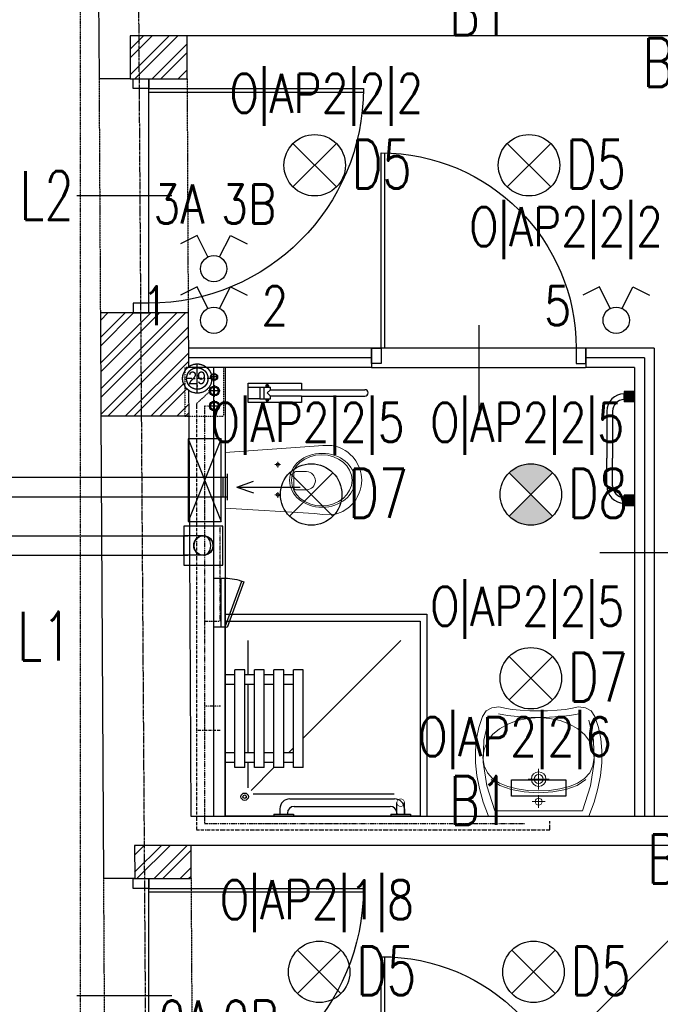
# Model space of a CAD drawing. Header units: inches. Extents: x -281236 to -70395, y 38777 to 102341.
# Tile 111 of 244: x -139046 to -138717, y 49743 to 50248. Entities that reach past the tile are written whole.
import ezdxf
from ezdxf.enums import TextEntityAlignment as Align

# ---------------------------------------------------------------- set-up
doc = ezdxf.new("R2010")
doc.units = ezdxf.units.IN
doc.header["$MEASUREMENT"] = 0
for name, pattern in [('00-inst$0$DASHDOT', [1, 0.5, -0.25, 0, -0.25]), ('CENTER', [2, 1.25, -0.25, 0.25, -0.25]), ('DASHDOT', [1, 0.5, -0.25, 0, -0.25]), ('DASHED', [0.75, 0.5, -0.25]), ('DASHED2', [0.375, 0.25, -0.125]), ('DIVIDE', [31.75, 12.7, -6.35, 0, -6.35, 0, -6.35])]:
    doc.linetypes.add(name, pattern=pattern)
doc.layers.get('0').update_dxf_attribs({"color": 101})
for name, color, linetype in [('Drz---drzwi', 5, 'Continuous'), ('E-90', 6, 'Continuous'), ('E35', 6, 'Continuous'), ('Ins-kan', 54, 'Continuous'), ('Ins-went', 141, 'Continuous'), ('Ins-went-opis', 141, 'Continuous'), ('Ins-wod', 152, 'Continuous'), ('Mw-cr-rury', 160, 'DIVIDE'), ('Mw-wc-rury', 160, 'DASHDOT'), ('Os-osie glowne', 8, 'CENTER'), ('piony_K_nr', 240, 'Continuous'), ('Sc-cegla pelna', 32, 'Continuous'), ('Sc-cegla pelna-hatch', 8, 'Continuous'), ('Sc-gazobeton', 45, 'Continuous'), ('Sc-gk', 120, 'Continuous'), ('Sc-gk-hatch', 8, 'Continuous'), ('Sc-nad', 5, 'DASHED2'), ('Sc-nadproza kon', 5, 'DASHED2'), ('stelaż_wc', 64, 'Continuous'), ('Suf-widok', 8, 'Continuous'), ('W-otwor-strop', 126, 'Continuous'), ('Wyp-grzejniki', 56, 'Continuous'), ('Wyp-meble', 155, 'Continuous'), ('Wyp-sanitar', 131, 'Continuous')]:
    doc.layers.add(name, color=color, linetype=linetype)
doc.styles.add('ROMANS', font='romans', dxfattribs={"width": 0.85})
doc.styles.add('TYTUL2', font='ARIAL.TTF')
doc.linetypes.add('BATTING', pattern='A,0.0001,-0.1,[134,ltypeshp.shx,S=0.1,R=0,X=-0.1,Y=0],-0.2,[134,ltypeshp.shx,S=0.1,R=180,X=0.1,Y=0],-0.1', length=0.4001)
pattern_1 = [(45, (0, 0), (-6.629126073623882, 6.629126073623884), []), (45, (4.419417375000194, 0), (-6.629126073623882, 6.629126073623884), [])]

# ---------------------------------------------------------------- blocks, each defined once
blk = doc.blocks.new('_GJKHGJ')
at = {"ltscale": 25}
for p, q in [((-8, -5), (-8, 0)), ((-8, 0), (-8, -5)), ((0, 0), (-8, 0)), ((0, -5), (0, 0)), ((0, -5), (0, 0)), ((-8, -115), (-7.999999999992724, -4.999999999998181)), ((-8, -5), (0, -5)), ((-19.69999999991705, -60), (28.89999999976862, -60)), ((-8, -115), (0, -115)), ((-8, -120), (-8, -115)), ((0, -115), (0, -120)), ((0, -115), (0, -120)), ((0, -120), (-8, -120))]:
    blk.add_line(p, q, dxfattribs=at)
at = {"ltscale": 7}
for p, q in [((-8, -5), (-118, -4.999999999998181)), ((-8, -6.799999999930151), (-117.985271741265, -6.799999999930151))]:
    blk.add_line(p, q, dxfattribs=at)
blk.add_arc((-8, -5), 110, 180, 270)
blk = doc.blocks.new('_0630_BRODZIK_NIEPELNOSPRAWNI')
for p, q in [((27.5145487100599, -5), (27.5145487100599, 0)), ((32.5145487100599, -5), (32.5145487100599, 0)), ((25.0145487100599, -10), (25.0145487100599, -5)), ((25.0145487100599, -5), (75.0145487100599, -5)), ((67.5145487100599, -5.000000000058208), (67.5145487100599, -5.820766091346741e-11)), ((72.5145487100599, -5.000000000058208), (72.5145487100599, -5.820766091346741e-11)), ((75.0145487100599, -10), (75.0145487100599, -5)), ((25.0145487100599, -10), (75.0145487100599, -10)), ((27.5145487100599, -15), (27.5145487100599, -10)), ((32.5145487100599, -15), (32.5145487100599, -10)), ((67.5145487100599, -15.00000000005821), (67.5145487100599, -10.00000000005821)), ((72.5145487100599, -15.00000000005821), (72.5145487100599, -10.00000000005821)), ((11.24549740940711, -86.65147187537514), (11.24549740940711, -14.30211374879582)), ((25.0145487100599, -25.01347514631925), (13.26359198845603, -13.26302274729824)), ((27.5145487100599, -11.55817966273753), (14.61417230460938, -11.55817966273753)), ((25.0145487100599, -20), (25.0145487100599, -15)), ((25.0145487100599, -15), (75.0145487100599, -15)), ((67.5145487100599, -11.55817966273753), (32.5145487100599, -11.55817966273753)), ((90.02909742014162, -11.55817966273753), (72.5145487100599, -11.55817966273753)), ((75.0145487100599, -20), (75.0145487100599, -15)), ((25.0145487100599, -20), (75.0145487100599, -20)), ((27.5145487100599, -25), (27.5145487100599, -20)), ((32.5145487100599, -25), (32.5145487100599, -20)), ((67.5145487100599, -25.00000000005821), (67.5145487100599, -20.00000000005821)), ((72.5145487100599, -25.00000000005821), (72.5145487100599, -20.00000000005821)), ((1.049999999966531, -25), (0.04999999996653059, -25)), ((1.049999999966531, -25), (1.049999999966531, -35)), ((25.0145487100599, -30), (25.0145487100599, -25)), ((25.0145487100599, -25), (75.0145487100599, -25)), ((75.0145487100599, -30), (75.0145487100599, -25)), ((3.849999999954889, -28.10000000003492), (1.049999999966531, -28.10000000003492)), ((25.0145487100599, -30), (75.0145487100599, -30)), ((27.5145487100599, -35), (27.5145487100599, -30)), ((32.50521209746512, -35), (32.50521209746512, -30)), ((32.5145487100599, -35), (32.5145487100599, -30)), ((67.5145487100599, -35.00000000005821), (67.5145487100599, -30.00000000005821)), ((72.5145487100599, -35.00000000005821), (72.5145487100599, -30.00000000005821)), ((1.049999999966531, -35), (0.04999999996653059, -35)), ((1.549999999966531, -31.90000000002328), (1.049999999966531, -31.90000000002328)), ((8.849999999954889, -33.10000000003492), (8.849999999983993, -86.90000000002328)), ((25.0145487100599, -40), (25.0145487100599, -35)), ((25.0145487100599, -35), (75.0145487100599, -35)), ((32.5145487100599, -32.51315326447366), (32.50521209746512, -32.50381705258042)), ((35.00150217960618, -35), (32.5145487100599, -32.51315326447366)), ((75.0145487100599, -40), (75.0145487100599, -35)), ((5.049999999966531, -35.40000000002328), (5.049999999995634, -84.60000000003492)), ((25.0145487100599, -40), (75.0145487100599, -40)), ((90.02909742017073, -90.02523358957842), (40.00171677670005, -40)), ((1.049999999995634, -85.00000000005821), (0.04999999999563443, -85.00000000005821)), ((1.049999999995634, -85.00000000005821), (1.049999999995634, -95.00000000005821)), ((1.049999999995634, -88.10000000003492), (6.949999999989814, -88.07500000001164)), ((1.549999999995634, -88.10000000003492), (1.049999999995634, -88.10000000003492)), ((1.049999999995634, -91.90000000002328), (6.949999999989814, -91.92500000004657)), ((3.849999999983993, -91.90000000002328), (1.049999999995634, -91.90000000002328))]:
    blk.add_line(p, q)
blk.add_lwpolyline([(0, 0), (100.0000000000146, 0), (100.0000000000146, -100), (0, -100)], close=True)
at = {"linetype": 'DASHED', "ltscale": 0.5}
blk.add_lwpolyline([(103.5000000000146, 0), (103.5000000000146, -103.5), (0, -103.5)], dxfattribs=at)
for points in [[(100.0000000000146, 0), (103.5000000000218, 0)], [(1.049999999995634, -95.00000000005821), (0.0458230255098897, -95.00048435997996)], [(0, -100), (0, -103.5)]]:
    blk.add_lwpolyline(points)
at = {"const_width": 0.35}
blk.add_lwpolyline([(6.949999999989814, -88.07500000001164, 1), (6.949999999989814, -91.92500000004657, 1)], format="xyb", close=True, dxfattribs=at)
for radius in [1.900505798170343, 0.900505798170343]:
    blk.add_circle((9.999999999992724, -10.0000000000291), radius)
for centre, radius, start, end in [((3.849999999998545, -33.10000000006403), 5, 0, 90), ((1.550000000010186, -35.40000000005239), 3.5, 0, 90), ((1.549999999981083, -84.60000000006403), 3.5, 270, 0), ((3.849999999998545, -86.90000000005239), 5, 270, 0)]:
    blk.add_arc(centre, radius, start, end)
blk = doc.blocks.new('_0630_UMYWALKA_NIEPEŁNOSPRAWNY')
at = {"lineweight": 0}
for points in [[(0, -54.0117386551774), (4.599899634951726, -54.03674748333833), (9.416254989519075, -54.29201000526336), (13.64059101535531, -54.72405907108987), (16.46227673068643, -55.27985871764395), (20.39814885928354, -56.01028897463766), (23.99252112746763, -55.5847077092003), (26.92674656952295, -53.96646405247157), (28.8839029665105, -51.11890713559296), (30.72118946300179, -45.50830589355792), (31.91600778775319, -39.68512961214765), (32.47223862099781, -33.64420405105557), (32.39333145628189, -27.38078615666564), (31.68402934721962, -20.88927050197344), (30.34691941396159, -14.16534522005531), (28.38674471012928, -7.203836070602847), (25.80695472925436, 0), (0, 0), (-25.80729967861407, 0), (-28.38717589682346, -7.203836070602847), (-30.34747995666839, -14.16534522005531), (-31.68441741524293, -20.88927050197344), (-32.39406447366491, -27.38078615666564), (-32.47279916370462, -33.64420405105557), (-31.91665456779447, -39.68512961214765), (-30.72183624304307, -45.50830589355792), (-28.88454974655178, -51.11890713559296), (-26.92726399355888, -53.96646405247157), (-23.99286607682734, -55.5847077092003), (-20.39892499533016, -56.01028897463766), (-16.46270791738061, -55.27985871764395), (-13.6410222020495, -54.72405907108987), (-9.417117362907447, -54.29201000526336), (-4.600330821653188, -54.03674748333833), (0, -54.0117386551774)], [(0, -5.72486571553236), (0.6799814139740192, -5.862845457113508), (1.236643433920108, -6.238409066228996), (1.612207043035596, -6.795071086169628), (1.750617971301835, -7.475483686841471), (1.612207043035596, -8.155896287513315), (1.236643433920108, -8.712558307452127), (0.6799814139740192, -9.088121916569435), (0, -9.226532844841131), (-0.6804126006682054, -9.088121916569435), (-1.237074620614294, -8.712558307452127), (-1.613069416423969, -8.155896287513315), (-1.751049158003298, -7.475483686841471), (-1.613069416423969, -6.795071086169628), (-1.237074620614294, -6.238409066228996), (-0.6804126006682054, -5.862845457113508), (0, -5.72486571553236)], [(0, -15.26228416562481), (1.45741102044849, -15.55764704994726), (2.65007341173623, -16.3631037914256), (3.455530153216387, -17.55576618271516), (3.75132422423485, -19.01360838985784), (3.455530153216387, -20.47145059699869), (2.65007341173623, -21.66411298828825), (1.45741102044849, -22.46913854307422), (0, -22.76493261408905), (-1.458273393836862, -22.46913854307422), (-2.650935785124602, -21.66411298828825), (-3.455961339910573, -20.47145059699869), (-3.751755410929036, -19.01360838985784), (-3.455961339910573, -17.55576618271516), (-2.650935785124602, -16.3631037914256), (-1.458273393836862, -15.55764704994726), (0, -15.26228416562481)], [(0, -16.7127961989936), (0.8938500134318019, -16.89389460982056), (1.62557383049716, -17.38803455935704), (2.119282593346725, -18.11932718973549), (2.300812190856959, -19.01360838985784), (2.119282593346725, -19.90788958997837), (1.62557383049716, -20.63918222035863), (0.8938500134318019, -21.13289098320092), (0, -21.31442058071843), (-0.8942812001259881, -21.13289098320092), (-1.626005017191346, -20.63918222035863), (-2.119713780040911, -19.90788958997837), (-2.301243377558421, -19.01360838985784), (-2.119713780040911, -18.11932718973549), (-1.626005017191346, -17.38803455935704), (-0.8942812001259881, -16.89389460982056), (0, -16.7127961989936)]]:
    blk.add_lwpolyline(points, close=True, dxfattribs=at)
for points in [[(25.67371804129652, -49.28205182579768), (28.13622524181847, -38.98402005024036), (28.45228508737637, -27.73996467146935), (26.58697145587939, -15.64647150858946), (22.50665178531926, -2.800988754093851), (0, -2.800988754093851), (-22.50729856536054, -2.800988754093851), (-26.5875751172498, -15.64647150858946), (-28.45275939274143, -27.73996467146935), (-28.13691514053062, -38.98402005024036), (-25.67414922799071, -49.28205182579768)], [(0, -10.72835609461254), (0, -4.223042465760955)], [(-3.252872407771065, -7.475483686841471), (3.252441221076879, -7.475483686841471)], [(-28.44758515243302, -30.13650030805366), (-27.85733368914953, -25.83196355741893), (-26.16923778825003, -22.21948144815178), (-23.50734986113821, -19.26197192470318), (-19.99585167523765, -16.9240776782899), (-15.75858004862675, -15.16871665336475), (-10.91980298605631, -13.9596691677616), (-5.60370225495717, -13.26114672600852), (0.06597156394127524, -13.03606727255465), (5.73521419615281, -13.26114672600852), (11.05174611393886, -13.9596691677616), (15.8905231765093, -15.16871665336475), (20.12736361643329, -16.9240776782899), (23.63894803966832, -19.26197192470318), (26.30066349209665, -22.21948144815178), (27.98875939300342, -25.83196355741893), (28.5794851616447, -30.13650030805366)], [(-24.25731287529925, -18.74152958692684), (-19.75102387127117, -15.71287425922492), (-14.00796207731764, -13.62765541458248), (-7.309045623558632, -12.42335098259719), (0.06597156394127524, -12.03571414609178), (7.440557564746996, -12.42335098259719), (14.13947401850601, -13.62765541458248), (19.88244957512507, -15.71287425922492), (24.38878169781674, -18.74152958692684)], [(-0.0004311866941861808, -24.2645999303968), (-0.0004311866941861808, -13.76261684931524)], [(5.341109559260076, -19.01360838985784), (-5.341540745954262, -19.01360838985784)], [(-28.44758515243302, -30.13650030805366), (-27.86082630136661, -34.41559704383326), (-26.18187155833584, -38.32602915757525), (-23.53291923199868, -41.80570576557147), (-20.03616763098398, -44.79253598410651), (-15.81377194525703, -47.22356655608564), (-10.98793048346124, -49.03713778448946), (-5.681315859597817, -50.17115878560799), (-0.01509153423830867, -50.56310748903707), (5.658031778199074, -50.17115878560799), (10.98361861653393, -49.03713778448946), (15.83490009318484, -47.22356655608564), (20.08683206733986, -44.79253598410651), (23.6135080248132, -41.80570576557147), (26.28815907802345, -38.32602915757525), (27.98530989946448, -34.41559704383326), (28.5794851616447, -30.13650030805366)], [(20.64392527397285, -52.50560353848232), (15.93666015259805, -51.6337440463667), (10.85555616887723, -51.0779443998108), (5.511428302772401, -50.7403252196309), (0.01509153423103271, -50.52343831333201), (-5.481245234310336, -50.7403252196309), (-10.82537310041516, -51.0779443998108), (-15.90647708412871, -51.6337440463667), (-20.61369908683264, -52.50560353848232)]]:
    blk.add_lwpolyline(points, dxfattribs=at)
at = {"lineweight": 0, "const_width": 0.2824945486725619}
for points in [[(-0.1276312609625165, -20.35201188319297), (-0.1276312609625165, -20.35201188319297)], [(-0.07459529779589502, -21.39332774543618), (-0.07459529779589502, -21.39332774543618)]]:
    blk.add_lwpolyline(points, dxfattribs=at)
blk = doc.blocks.new('_0630_WC_NIEPEŁNOSPRAWNY')
at = {"lineweight": 0}
for p, q in [((-14.26044946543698, 0), (-17.49471912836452, -45.69999999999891)), ((-14.26044946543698, 0), (14.26044946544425, 0)), ((14.26044946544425, 0), (17.1525273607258, -45.70464459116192)), ((-8.009799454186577, -26.98395776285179), (-9.420152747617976, -26.98395776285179)), ((-8.009799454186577, -26.98395776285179), (-8.009799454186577, -25.53926559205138)), ((-8.009799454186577, -26.98395776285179), (-6.526574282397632, -26.98395776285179)), ((-8.009799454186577, -26.98395776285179), (-8.009799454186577, -28.40553939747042)), ((7.490200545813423, -26.98395776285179), (6.079847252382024, -26.98395776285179)), ((7.490200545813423, -26.98395776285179), (7.490200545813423, -25.53926559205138)), ((7.490200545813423, -26.98395776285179), (8.973425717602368, -26.98395776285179)), ((7.490200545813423, -26.98395776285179), (7.490200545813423, -28.40553939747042)), ((-3.49908735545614, -35.21439024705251), (4.000928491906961, -35.21439024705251)), ((-4.440070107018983, -36.51248908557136), (-4.440070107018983, -41.76659104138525)), ((4.941911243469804, -36.51248908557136), (4.941911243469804, -41.76659104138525)), ((-17.49471912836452, -45.69999999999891), (-17.82067442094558, -50.14040847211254)), ((-17.82067442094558, -50.14040847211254), (-17.76542065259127, -54.69174354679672)), ((17.1525273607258, -45.70464459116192), (17.52067442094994, -50.14040847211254)), ((17.52067442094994, -50.14040847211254), (17.46542065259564, -54.69174354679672)), ((-17.76542065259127, -54.69174354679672), (-17.50824460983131, -56.08355764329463)), ((17.46542065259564, -54.69174354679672), (17.50824460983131, -56.08355764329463)), ((-17.50824460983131, -56.08355764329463), (-17.11556934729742, -57.5270070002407)), ((-17.11556934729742, -57.5270070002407), (-16.60128430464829, -58.93290689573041)), ((-16.60128430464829, -58.93290689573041), (-15.96901805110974, -60.29133791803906)), ((-15.96901805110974, -60.29133791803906), (-15.22323157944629, -61.59271557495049)), ((15.96901805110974, -60.29133791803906), (15.22323157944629, -61.59271557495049)), ((16.60128430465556, -58.93290689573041), (15.96901805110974, -60.29133791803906)), ((17.1155693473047, -57.5270070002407), (16.60128430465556, -58.93290689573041)), ((17.50824460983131, -56.08355764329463), (17.1155693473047, -57.5270070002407)), ((-15.22323157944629, -61.59271557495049), (-14.36918683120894, -62.82785791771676)), ((-14.36918683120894, -62.82785791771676), (-13.41290957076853, -63.98805032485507)), ((-13.41290957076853, -63.98805032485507), (-11.77135984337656, -65.59644362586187)), ((-11.77135984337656, -65.59644362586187), (-10.00146959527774, -66.94005631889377)), ((11.77135984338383, -65.59644362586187), (10.00146959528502, -66.94005631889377)), ((13.41290957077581, -63.98805032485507), (11.77135984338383, -65.59644362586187)), ((14.36918683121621, -62.82785791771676), (13.41290957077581, -63.98805032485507)), ((15.22323157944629, -61.59271557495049), (14.36918683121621, -62.82785791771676)), ((-10.00146959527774, -66.94005631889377), (-8.710203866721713, -67.72472016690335)), ((-8.710203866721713, -67.72472016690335), (-6.538240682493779, -68.77378328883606)), ((-6.538240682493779, -68.77378328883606), (-5.069820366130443, -69.2455219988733)), ((-5.069820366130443, -69.2455219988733), (-3.019381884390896, -69.72479742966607)), ((-3.019381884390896, -69.72479742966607), (-1.515462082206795, -69.92252014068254)), ((-1.515462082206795, -69.92252014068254), (0, -69.99537917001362)), ((1.515462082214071, -69.92252014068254), (0, -69.99537917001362)), ((3.019381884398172, -69.72479742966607), (1.515462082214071, -69.92252014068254)), ((5.069820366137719, -69.2455219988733), (3.019381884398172, -69.72479742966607)), ((6.538240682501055, -68.77378328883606), (5.069820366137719, -69.2455219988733)), ((8.710203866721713, -67.72472016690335), (6.538240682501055, -68.77378328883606)), ((10.00146959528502, -66.94005631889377), (8.710203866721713, -67.72472016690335))]:
    blk.add_line(p, q, dxfattribs=at)
for centre, radius, start, end in [((-3.244368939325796, -36.38913916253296), 1.202046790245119, 102.2339496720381, 185.8898644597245), ((3.746210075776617, -36.38913916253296), 1.20204679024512, 354.1101355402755, 77.7660503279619), ((0.2509205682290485, -41.5369819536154), 4.696606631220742, 182.8022099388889, 357.197790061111)]:
    blk.add_arc(centre, radius, start, end, dxfattribs=at)
for centre, major_axis, ratio, start_param in [((-8.009799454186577, -26.98395776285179), (0.5985531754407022, 0.5985531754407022), 0.999999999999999, 5.497787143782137), ((7.490200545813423, -26.98395776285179), (0.598553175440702, 0.5985531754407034), 0.9999999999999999, 5.497787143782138)]:
    blk.add_ellipse(centre, major_axis=major_axis, ratio=ratio, start_param=start_param, end_param=11.78097245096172, dxfattribs=at)
for centre, major_axis, ratio in [((0.05375849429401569, -49.75009780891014), (0, -16.75), 0.8235294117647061), ((0.05375849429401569, -49.50009780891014), (0, -15.54479430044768), 0.845174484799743)]:
    blk.add_ellipse(centre, major_axis=major_axis, ratio=ratio, dxfattribs=at)
blk = doc.blocks.new('_0630_DRZWI_100')
at = {"ltscale": 25}
for p, q in [((-4, -5), (-4, 0)), ((-4, 0), (-4, -5)), ((4, 0), (-4, 0)), ((4, -5), (4, 0)), ((4, -5), (4, 0)), ((-4, -105), (-4, -5)), ((-4, -5), (4, -5)), ((-15.69999999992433, -55), (32.89999999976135, -55)), ((-4, -105), (4, -105)), ((-4, -110), (-4, -105)), ((4, -105), (4, -110)), ((4, -105), (4, -110)), ((4, -110), (-4, -110))]:
    blk.add_line(p, q, dxfattribs=at)
at = {"ltscale": 7}
for p, q in [((-4, -5), (-104, -4.999999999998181)), ((-4, -6.799999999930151), (-103.9837986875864, -6.799999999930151))]:
    blk.add_line(p, q, dxfattribs=at)
blk.add_arc((-4, -5), 100, 180, 270)
blk = doc.blocks.new('g-1')
at = {"layer": 'Wyp-grzejniki', "ltscale": 10}
h = blk.add_hatch(color=256, dxfattribs=at)
h.paths.add_polyline_path([(0.04198095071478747, 0), (-5.358019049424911, 9.888899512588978e-07), (-5.358020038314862, -5.399999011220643), (0.04197996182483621, -5.400000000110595)])
edge = h.paths.add_edge_path(flags=16)
edge.add_line((-5.358019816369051, -4.20012131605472), (-5.358019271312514, -1.199876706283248))
blk.add_hatch(color=256, dxfattribs=at).paths.add_polyline_path([(-0.01600215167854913, -58.58515187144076), (-0.0160011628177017, -53.18515187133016), (-5.416001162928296, -53.18515088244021), (-5.416002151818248, -58.58515088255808)])
at = {"layer": 'Wyp-grzejniki'}
for p, q in [((-5.400000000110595, 9.888899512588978e-07), (-5.400000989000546, -5.399999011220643)), ((0, 0), (-5.400000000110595, 9.888899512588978e-07)), ((0, 0), (-9.888899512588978e-07, -5.400000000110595)), ((-5.400000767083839, -4.20012131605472), (-5.400000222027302, -1.199876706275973)), ((-5.400000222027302, -1.199876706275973), (-5.400000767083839, -4.20012131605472)), ((-9.888899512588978e-07, -5.400000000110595), (-5.400000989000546, -5.399999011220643)), ((-14.30616789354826, -10.19938590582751, -1.243458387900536e-08), (-14.30617230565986, -34.29257331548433, -1.239034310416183e-08)), ((-11.30616789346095, -10.19938645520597, -1.243458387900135e-08), (-11.30617230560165, -34.29257386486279, -1.239034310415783e-08)), ((-14.30617488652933, -48.38576072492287, -1.236446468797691e-08), (-14.30617230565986, -34.29257331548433, -1.239034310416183e-08)), ((-11.30617488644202, -48.38576127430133, -1.23644646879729e-08), (-11.30617230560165, -34.29257386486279, -1.239034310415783e-08)), ((-5.400010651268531, -58.58515088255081), (-5.400009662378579, -53.18515088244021)), ((-9.662267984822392e-06, -53.18515187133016), (-5.400009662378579, -53.18515088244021)), ((-5.400010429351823, -57.38527318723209), (-5.400009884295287, -54.38502857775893)), ((-1.065115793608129e-05, -58.58515187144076), (-9.662267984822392e-06, -53.18515187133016)), ((-1.065115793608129e-05, -58.58515187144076), (-5.400010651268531, -58.58515088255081))]:
    blk.add_line(p, q, dxfattribs=at)
for centre, radius, start, end in [((-5.306167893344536, -10.19938755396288, -1.243458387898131e-08), 9.00000000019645, 90.5973659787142, 179.9999895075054), ((-5.306167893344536, -10.19938755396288, -1.243458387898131e-08), 6.000000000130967, 90.8960744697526, 179.9999895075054), ((-5.306174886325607, -48.38576237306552, -1.236446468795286e-08), 9.00000000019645, 179.9999895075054, 269.4026135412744), ((-5.306174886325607, -48.38576237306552, -1.236446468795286e-08), 6.000000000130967, 179.9999895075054, 269.1039052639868)]:
    blk.add_arc(centre, radius, start, end, dxfattribs=at)
blk = doc.blocks.new('_gslkflhklgj')
at = {"linetype": '00-inst$0$DASHDOT', "ltscale": 5}
for p, q in [((2.764863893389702e-10, -7.499999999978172), (-2.983142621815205e-10, 7.500000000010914)), ((7.499999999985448, 3.074092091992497e-10), (-7.500000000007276, -2.801243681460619e-10))]:
    blk.add_line(p, q, dxfattribs=at)
for centre, radius in [((-1.455191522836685e-11, 1.637090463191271e-11), 7.5), ((0, 0), 5.5)]:
    blk.add_circle(centre, radius)
blk = doc.blocks.new('pion_woda')
at = {"layer": 'Ins-wod'}
for p, q in [((3, 0), (-3, 0)), ((0, 3), (0, -3))]:
    blk.add_line(p, q, dxfattribs=at)
for centre, radius in [((0, 0.02268880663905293), 2.550088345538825), ((0, 0), 2)]:
    blk.add_circle(centre, radius, dxfattribs=at)
blk = doc.blocks.new('pion_mały')
at = {"layer": 'Ins-wod'}
for p, q in [((0, 2.084117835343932), (0, -2.115882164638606)), ((2.100000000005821, -0.01588216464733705), (-2.099999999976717, -0.01588216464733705))]:
    blk.add_line(p, q, dxfattribs=at)
for centre, radius in [((0, 0), 1.785061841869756), ((0, -0.01588216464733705), 1.399999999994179)]:
    blk.add_circle(centre, radius, dxfattribs=at)
blk = doc.blocks.new('WW_piony')
for name, p in [('pion_mały', (0, 0)), ('pion_woda', (7.182069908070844, 0.1177387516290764)), ('pion_woda', (14.9266008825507, 0.1457221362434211))]:
    blk.add_blockref(name, p)
blk = doc.blocks.new('rewizja')
at = {"layer": 'Wyp-meble'}
for p, q in [((-25.0000000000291, 5.999999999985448), (-25, -2.91038304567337e-11)), ((-25.0000000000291, 6), (-5.820766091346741e-11, 6)), ((-2.91038304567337e-11, 5.999999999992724), (0, 0)), ((-25, 3.999999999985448), (-25, 1.999999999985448)), ((0, 1.999999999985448), (-25, 1.999999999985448)), ((0, -1.455191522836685e-11), (-25, -1.455191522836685e-11))]:
    blk.add_line(p, q, dxfattribs=at)
blk.add_lwpolyline([(-23.15029537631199, -9.490196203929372), (0.3420201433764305, -0.9396926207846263), (0, 0), (-23.49231551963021, -8.550503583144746)], close=True, dxfattribs=at)
blk.add_arc((-2.91038304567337e-11, -1.455191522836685e-11), 25, 180, 202.2924427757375, dxfattribs=at)
blk = doc.blocks.new('0630_STRZAŁKA')
at = {"ltscale": 0.5}
for points in [[(0, 2.091837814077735e-11), (-3.029876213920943, -8.560130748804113)], [(0, 2.091837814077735e-11), (-7.275957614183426e-12, -32.43254493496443)], [(-7.275957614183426e-12, 2.091837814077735e-11), (3.029876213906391, -8.560130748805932)]]:
    blk.add_lwpolyline(points, dxfattribs=at)
blk = doc.blocks.new('barierka_stojąca')
at = {"layer": 'Wyp-sanitar'}
for p, q in [((0, -27.40622834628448), (0, 0)), ((0, 0), (9.973803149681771, 0)), ((1.994850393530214, -5.984401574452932), (1.994850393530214, 0)), ((1.994850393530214, 0), (7.978952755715, 0)), ((7.978952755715, 0), (7.978952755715, -5.984401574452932)), ((9.973803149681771, 0), (9.973803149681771, -27.40622834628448)), ((0.6539291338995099, -9.743559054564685), (0.6512362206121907, -9.79906299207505)), ((0.6512362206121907, -9.79906299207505), (0.6539291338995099, -9.854118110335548)), ((0.6621574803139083, -9.689700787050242), (0.6539291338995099, -9.743559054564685)), ((0.6539291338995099, -9.854118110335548), (0.6621574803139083, -9.907976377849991)), ((0.6754724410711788, -9.63763779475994), (0.6621574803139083, -9.689700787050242)), ((0.6621574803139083, -9.907976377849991), (0.6754724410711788, -9.959740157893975)), ((0.6938740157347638, -9.587968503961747), (0.6754724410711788, -9.63763779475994)), ((0.6754724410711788, -9.959740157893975), (0.6938740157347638, -10.00970866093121)), ((0.7166141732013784, -9.540393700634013), (0.6938740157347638, -9.587968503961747)), ((0.6938740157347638, -10.00970866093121), (0.7166141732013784, -10.05698425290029)), ((0.743842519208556, -9.49581102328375), (0.7166141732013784, -9.540393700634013)), ((0.7166141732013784, -10.05698425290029), (0.743842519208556, -10.10186614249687)), ((0.7751102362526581, -9.453921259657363), (0.743842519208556, -9.49581102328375)), ((0.8104173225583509, -9.415622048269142), (0.7751102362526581, -9.453921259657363)), ((0.8487165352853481, -9.380314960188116), (0.8104173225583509, -9.415622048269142)), ((0.8906062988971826, -9.349047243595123), (0.8487165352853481, -9.380314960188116)), ((0.9351889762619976, -9.321818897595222), (0.8906062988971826, -9.349047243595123)), ((0.9827637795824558, -9.299078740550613), (0.9351889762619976, -9.321818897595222)), ((1.032433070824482, -9.280677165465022), (0.9827637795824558, -9.299078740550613)), ((1.084496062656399, -9.267362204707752), (1.032433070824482, -9.280677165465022)), ((1.138354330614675, -9.259133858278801), (1.084496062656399, -9.267362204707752)), ((1.193858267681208, -9.256440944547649), (1.138354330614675, -9.259133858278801)), ((1.193858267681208, -9.256440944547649), (1.193858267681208, -9.256440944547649)), ((1.215850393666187, -9.051031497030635), (1.215850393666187, -10.54709448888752)), ((1.714338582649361, -9.051031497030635), (1.215850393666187, -9.051031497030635)), ((1.215850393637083, -9.40514960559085), (1.714338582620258, -9.40514960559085)), ((1.714338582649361, -10.54709448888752), (1.714338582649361, -9.051031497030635)), ((7.978952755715, -5.984401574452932), (1.994850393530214, -5.984401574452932)), ((1.994850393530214, -6.001755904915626), (1.994850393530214, -11.47001574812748)), ((2.026118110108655, -8.162370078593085), (7.981795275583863, -8.162370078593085)), ((3.339062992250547, -11.47001574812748), (5.039338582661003, -9.84140157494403)), ((5.039338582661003, -9.84140157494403), (6.632196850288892, -11.45945338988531)), ((7.979102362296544, -6.001755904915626), (7.97910236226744, -11.45945338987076)), ((8.261858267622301, -9.051031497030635), (8.261858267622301, -10.54709448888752)), ((8.760346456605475, -9.051031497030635), (8.261858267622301, -9.051031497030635)), ((8.760346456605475, -9.405149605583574), (8.261858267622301, -9.40514960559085)), ((8.760346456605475, -10.54709448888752), (8.760346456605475, -9.051031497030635)), ((8.782338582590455, -9.256440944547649), (8.782338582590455, -9.256440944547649)), ((8.782338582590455, -9.256440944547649), (8.83739370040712, -9.259133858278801)), ((8.83739370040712, -9.259133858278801), (8.891251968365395, -9.267362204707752)), ((8.891251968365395, -9.267362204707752), (8.943015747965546, -9.280677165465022)), ((8.943015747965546, -9.280677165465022), (8.992984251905, -9.299078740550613)), ((8.992984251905, -9.299078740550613), (9.040259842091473, -9.321818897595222)), ((9.040259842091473, -9.321818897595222), (9.085141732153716, -9.349047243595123)), ((9.085141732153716, -9.349047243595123), (9.126881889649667, -9.380314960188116)), ((9.126881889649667, -9.380314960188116), (9.165629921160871, -9.415622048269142)), ((9.165629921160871, -9.415622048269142), (9.200488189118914, -9.453921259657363)), ((9.200488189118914, -9.453921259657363), (9.231755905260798, -9.49581102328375)), ((9.231755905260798, -9.49581102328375), (9.258984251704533, -9.540393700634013)), ((9.258984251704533, -10.05698425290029), (9.231755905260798, -10.10186614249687)), ((9.258984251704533, -9.540393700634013), (9.282023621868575, -9.587968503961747)), ((9.282023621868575, -10.00970866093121), (9.258984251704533, -10.05698425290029)), ((9.282023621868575, -9.587968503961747), (9.300275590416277, -9.63763779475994)), ((9.300275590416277, -9.959740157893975), (9.282023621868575, -10.00970866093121)), ((9.300275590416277, -9.63763779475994), (9.31374015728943, -9.689700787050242)), ((9.31374015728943, -9.907976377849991), (9.300275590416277, -9.959740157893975)), ((9.31374015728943, -9.689700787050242), (9.321968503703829, -9.743559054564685)), ((9.321968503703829, -9.854118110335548), (9.31374015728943, -9.907976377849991)), ((9.321968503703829, -9.743559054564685), (9.324960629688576, -9.79906299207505)), ((9.324960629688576, -9.79906299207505), (9.321968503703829, -9.854118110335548)), ((0.743842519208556, -10.10186614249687), (0.7751102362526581, -10.14360629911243)), ((0.7751102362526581, -10.14360629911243), (0.8104173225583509, -10.18235433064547)), ((0.8104173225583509, -10.18235433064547), (0.8487165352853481, -10.21721259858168)), ((0.8487165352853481, -10.21721259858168), (0.8906062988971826, -10.24848031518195)), ((0.8906062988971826, -10.24848031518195), (0.9351889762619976, -10.27570866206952)), ((0.9351889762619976, -10.27570866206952), (0.9827637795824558, -10.29874803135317)), ((0.9827637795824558, -10.29874803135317), (1.032433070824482, -10.3170000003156)), ((1.032433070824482, -10.3170000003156), (1.084496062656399, -10.33046456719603)), ((1.084496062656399, -10.33046456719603), (1.138354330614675, -10.33869291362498)), ((1.215850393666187, -10.19282677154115), (1.714338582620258, -10.19282677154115)), ((1.215850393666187, -10.54709448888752), (1.714338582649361, -10.54709448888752)), ((1.994850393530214, -11.47001574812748), (3.339062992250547, -11.47001574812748)), ((3.339062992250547, -27.40622834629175), (3.339062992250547, -11.47001574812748)), ((6.632196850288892, -11.45945338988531), (6.632196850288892, -27.40652755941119)), ((6.632196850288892, -11.45945338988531), (7.97910236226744, -11.45945338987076)), ((8.760346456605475, -10.19282677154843), (8.261858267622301, -10.19282677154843)), ((8.261858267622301, -10.54709448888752), (8.760346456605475, -10.54709448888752)), ((8.891251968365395, -10.33046456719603), (8.83739370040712, -10.33869291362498)), ((8.943015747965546, -10.3170000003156), (8.891251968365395, -10.33046456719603)), ((8.992984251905, -10.29874803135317), (8.943015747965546, -10.3170000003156)), ((9.040259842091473, -10.27570866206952), (8.992984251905, -10.29874803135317)), ((9.085141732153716, -10.24848031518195), (9.040259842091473, -10.27570866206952)), ((9.126881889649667, -10.21721259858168), (9.085141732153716, -10.24848031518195)), ((9.165629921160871, -10.18235433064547), (9.126881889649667, -10.21721259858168)), ((9.200488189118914, -10.14360629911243), (9.165629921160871, -10.18235433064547)), ((9.231755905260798, -10.10186614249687), (9.200488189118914, -10.14360629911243)), ((3.339062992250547, -27.40622834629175), (0, -27.40622834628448)), ((3.339062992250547, -27.40622834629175), (3.339062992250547, -59.86690551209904)), ((9.973803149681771, -27.40622834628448), (6.64177165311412, -27.40622834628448)), ((6.64177165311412, -27.40622834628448), (6.64177165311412, -59.86690551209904))]:
    blk.add_line(p, q, dxfattribs=at)
blk.add_arc((4.990417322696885, -59.86690551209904), 1.651354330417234, 180, 0, dxfattribs=at)

msp = doc.modelspace()

# ---------------------------------------------------------------- hatches: boundary and pattern name
at = {"layer": 'E35'}
h = msp.add_hatch(color=256, dxfattribs=at)
edge = h.paths.add_edge_path()
edge.add_line((-138783.3779272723, 50004.62589829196), (-138794.5148590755, 50015.76283009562))
edge.add_ellipse((-138783.3779272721, 50004.62589829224), major_axis=(11.1369318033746, -11.13693180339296), ratio=1, start_angle=90.00000000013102, end_angle=180.0000000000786, ccw=False)
edge.add_line((-138772.2409954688, 50015.76283009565), (-138783.3779272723, 50004.62589829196))
edge = h.paths.add_edge_path()
edge.add_line((-138794.5148590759, 49993.48896648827), (-138783.3779272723, 50004.62589829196))
edge.add_line((-138783.3779272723, 50004.62589829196), (-138772.2409954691, 49993.4889664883))
edge.add_ellipse((-138783.3779272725, 50004.62589829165), major_axis=(11.13693180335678, -11.13693180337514), ratio=1, start_angle=-89.99999999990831, end_angle=1.1789325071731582e-10, ccw=False)
at = {"layer": 'Sc-cegla pelna-hatch'}
h = msp.add_hatch(dxfattribs=at)
h.set_pattern_fill('ANSI32', color=256, scale=25, style=0)
h.set_pattern_definition(pattern_1)
h.paths.add_polyline_path([(-138959.6763853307, 50239.69490115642), (-138988.9432550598, 50239.69490115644), (-138988.8218988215, 50217.6949011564), (-138959.6763853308, 50217.6949011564)])
edge = h.paths.add_edge_path()
edge.add_arc((-138954.4635753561, 50064.05317748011), 7.500000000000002, 127.0814168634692, 233.4545955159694)
edge.add_line((-138958.9295225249, 50058.02778820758), (-138958.8671562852, 50044.69490115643))
edge.add_line((-138958.8671562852, 50044.69490115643), (-139003.8678409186, 50044.69490115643))
edge.add_line((-139003.8678409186, 50044.69490115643), (-139004.1601991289, 50097.69490115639))
edge.add_line((-139004.1601991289, 50097.69490115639), (-138959.1150703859, 50097.69490115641))
edge.add_line((-138959.1150703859, 50097.69490115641), (-138958.9856948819, 50070.03652395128))
h = msp.add_hatch(dxfattribs=at)
h.set_pattern_fill('ANSI32', color=256, scale=25, style=0)
h.set_pattern_definition(pattern_1)
h.paths.add_polyline_path([(-138957.6245339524, 49824.69490115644), (-138981.522706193, 49824.69490115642), (-138981.4091365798, 49807.69490115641), (-138957.6245339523, 49807.69490115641)])
h.paths.add_polyline_path([(-138981.522706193, 49824.69490115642), (-138986.6540351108, 49824.69490115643), (-138986.5602598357, 49807.6949011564), (-138981.4091365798, 49807.6949011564)])

# ---------------------------------------------------------------- linework, layer by layer
at = {"color": 0, "linetype": 'ByBlock', "lineweight": -2}
msp.add_line((-138951.2840920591, 49973.45149264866), (-138961.2840920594, 49973.45149264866), dxfattribs=at)
at = {"layer": 'E35'}
for p, q in [((-139238.827476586, 49250.10300685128), (-138107.5066337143, 50381.42384972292)), ((-138883.0925513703, 50184.53885814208), (-138905.3664149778, 50162.26499453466)), ((-138883.0925513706, 50162.26499453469), (-138905.3664149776, 50184.53885814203)), ((-138773.1887323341, 50184.53885814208), (-138795.4625959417, 50162.26499453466)), ((-138773.1887323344, 50162.26499453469), (-138795.4625959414, 50184.53885814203)), ((-138954.5558346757, 50137.41327014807), (-138963.0915017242, 50133.13923364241)), ((-138949.0299618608, 50126.37756410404), (-138954.5558346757, 50137.41327014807)), ((-138942.9855614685, 50126.37756410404), (-138937.459688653, 50137.41327014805)), ((-138937.459688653, 50137.41327014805), (-138928.9240216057, 50133.13923364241)), ((-138954.5558346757, 50111.0163651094), (-138963.0915017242, 50106.74232860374)), ((-138949.0299618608, 50099.98065906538), (-138954.5558346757, 50111.0163651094)), ((-138942.9855614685, 50099.98065906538), (-138937.459688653, 50111.01636510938)), ((-138937.459688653, 50111.01636510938), (-138928.9240216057, 50106.74232860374)), ((-138748.1464149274, 50111.0163651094), (-138756.6820819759, 50106.74232860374)), ((-138742.6205421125, 50099.98065906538), (-138748.1464149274, 50111.0163651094)), ((-138736.5761417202, 50099.98065906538), (-138731.0502689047, 50111.01636510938)), ((-138731.0502689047, 50111.01636510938), (-138722.5146018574, 50106.74232860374)), ((-138884.8825861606, 50015.76283009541), (-138907.1564497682, 49993.48896648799)), ((-138884.8825861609, 49993.48896648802), (-138907.1564497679, 50015.76283009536)), ((-138772.2409954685, 50015.76283009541), (-138794.5148590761, 49993.48896648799)), ((-138772.2409954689, 49993.48896648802), (-138794.5148590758, 50015.76283009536)), ((-138290.1741153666, 49974.67315629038), (-138747.9529537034, 49974.67315629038)), ((-138772.2409954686, 49921.56366999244), (-138794.5148590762, 49899.28980638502)), ((-138772.2409954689, 49899.28980638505), (-138794.5148590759, 49921.56366999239)), ((-138880.786752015, 49771.0388581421), (-138903.0606156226, 49748.76499453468)), ((-138880.7867520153, 49748.76499453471), (-138903.0606156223, 49771.03885814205)), ((-138770.8829329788, 49771.0388581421), (-138793.1567965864, 49748.76499453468)), ((-138770.8829329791, 49748.76499453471), (-138793.1567965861, 49771.03885814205))]:
    msp.add_line(p, q, dxfattribs=at)
msp.add_lwpolyline([(-138793.2170279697, 49850.04107106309), (-138793.2170279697, 49858.31571296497), (-138765.5187121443, 49858.31571296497), (-138765.5187121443, 49850.04107106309)], close=True, dxfattribs=at)
for centre, radius in [((-138894.2294831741, 50173.40192633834), 15.74999999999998), ((-138784.3256641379, 50173.40192633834), 15.74999999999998), ((-138946.0077616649, 50120.34193605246), 6.750000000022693), ((-138946.0077616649, 50093.9450310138), 6.750000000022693), ((-138739.5983419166, 50093.9450310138), 6.750000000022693), ((-138896.0195179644, 50004.62589829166), 15.74999999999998), ((-138783.3779272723, 50004.62589829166), 15.74999999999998), ((-138783.3779272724, 49910.4267381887), 15.74999999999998), ((-138891.9236838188, 49759.90192633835), 15.74999999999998), ((-138782.0198647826, 49759.90192633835), 15.74999999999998)]:
    msp.add_circle(centre, radius, dxfattribs=at)
at = {"layer": 'Ins-kan', "linetype": 'DASHED2'}
msp.add_line((-138954.4635753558, 50056.55317748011), (-138954.4635753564, 50071.5531774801), dxfattribs=at)
for centre, radius in [((-138954.4635753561, 50064.05317748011), 7.5), ((-138954.4635753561, 50064.05317748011), 7.5), ((-138954.4635753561, 50064.05317748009), 5.5)]:
    msp.add_circle(centre, radius, dxfattribs=at)
at = {"layer": 'Ins-went'}
for p, q in [((-138939.1364554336, 50015.18846041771), (-138939.1364554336, 50001.6884604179)), ((-139088.7300287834, 50013.43846041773), (-138940.1364554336, 50013.43846041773)), ((-138941.1364554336, 50003.43846041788), (-138941.1364554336, 50013.43846041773)), ((-138941.1364554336, 50013.43846041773), (-138939.1364554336, 50013.43846041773)), ((-139088.7300287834, 50003.43846041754), (-138940.1364554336, 50003.43846041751)), ((-138941.1364554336, 50003.43846041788), (-138939.1364554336, 50003.43846041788)), ((-139088.7300287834, 49983.45149264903), (-138959.3635135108, 49983.45149264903)), ((-138961.2840920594, 49973.45149264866), (-138961.2840920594, 49983.45149264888)), ((-138951.2840920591, 49983.45149264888), (-138961.2840920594, 49983.45149264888)), ((-139088.7300287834, 49973.45149264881), (-138959.3635135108, 49973.45149264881))]:
    msp.add_line(p, q, dxfattribs=at)
msp.add_circle((-138951.284092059, 49978.45149264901), 5.000000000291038, dxfattribs=at)
for centre, major_axis, ratio, start_param, end_param in [((-138951.2840920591, 49978.45149264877), (-6.123233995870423e-16, -5.000000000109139), 1, 3.14159265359, 6.28318530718), ((-138951.2840920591, 49978.45149264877), (-6.123233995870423e-16, -5.000000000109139), 1, 0, 3.14159265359), ((-138951.284092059, 49978.45149264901), (-6.123233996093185e-16, -5.000000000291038), 0.75, 0, 3.141592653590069)]:
    msp.add_ellipse(centre, major_axis=major_axis, ratio=ratio, start_param=start_param, end_param=end_param, dxfattribs=at)
at = {"layer": 'Mw-cr-rury', "ltscale": 0.03}
for p, q in [((-138947.9798415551, 50049.96092728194), (-138950.7285278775, 50049.96092728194)), ((-138950.7285278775, 50049.96092728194), (-138950.7285278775, 49835.90743910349)), ((-138942.6431921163, 49939.72896054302), (-138942.6431921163, 49988.08621107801)), ((-138950.7285278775, 49939.72896054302), (-138942.6431921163, 49939.72896054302)), ((-138942.5109966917, 49896.03792525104), (-138950.7285278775, 49896.03792525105)), ((-138950.7285278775, 49835.90743910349), (-138786.6738909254, 49835.90743910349))]:
    msp.add_line(p, q, dxfattribs=at)
at = {"layer": 'Mw-wc-rury'}
for p, q in [((-138947.6846163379, 50057.70545914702), (-138954.882273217, 50051.16565849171)), ((-138954.882273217, 50051.16565849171), (-138954.882273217, 49832.64584131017)), ((-138942.7189153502, 49883.64573149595), (-138954.882273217, 49883.64573149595)), ((-138773.62091043, 49832.64584131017), (-138773.62091043, 49837.09341911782)), ((-138954.882273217, 49832.64584131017), (-138773.62091043, 49832.64584131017))]:
    msp.add_line(p, q, dxfattribs=at)
at = {"layer": 'Os-osie glowne'}
msp.add_line((-138968.61972716, 47893.27471454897), (-138995.959407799, 51985.69484066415), dxfattribs=at)
msp.add_line((-138968.61972716, 47893.27471454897), (-138995.959407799, 51985.69484066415), dxfattribs=at)
at = {"layer": 'Sc-cegla pelna'}
for p, q in [((-139005.4243127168, 50326.85904905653), (-139004.8221422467, 50217.6949011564)), ((-138465.9277441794, 50239.69490115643), (-138988.9432550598, 50239.69490115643)), ((-138988.9432550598, 50239.69490115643), (-138988.8218988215, 50217.6949011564)), ((-138988.8218988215, 50217.6949011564), (-139004.8221422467, 50217.6949011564)), ((-138958.8671562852, 50044.69490115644), (-139003.8678409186, 50044.69490115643)), ((-139003.8678409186, 50044.69490115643), (-139002.560503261, 49807.6949011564)), ((-138958.8671562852, 50044.69490115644), (-138957.7363367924, 49839.69490115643)), ((-138957.7363367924, 49839.69490115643), (-138463.722294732, 49839.69490115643)), ((-138463.6460781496, 49824.69490115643), (-138986.6540351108, 49824.69490115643)), ((-138986.6540351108, 49824.69490115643), (-138986.5602598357, 49807.69490115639)), ((-138986.5602598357, 49807.69490115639), (-139002.560503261, 49807.6949011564))]:
    msp.add_line(p, q, dxfattribs=at)
at = {"layer": 'Sc-gazobeton'}
for p, q in [((-138959.6763853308, 50217.6949011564), (-138959.6763853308, 50239.69490115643)), ((-138988.8218988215, 50217.6949011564), (-138959.6763853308, 50217.6949011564)), ((-138959.1150703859, 50097.6949011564), (-139004.1601991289, 50097.6949011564)), ((-139004.1601991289, 50097.6949011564), (-139003.8678409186, 50044.69490115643)), ((-138959.1150703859, 50097.6949011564), (-138958.9856948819, 50070.03652395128)), ((-138958.9295225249, 50058.02778820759), (-138958.8671562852, 50044.69490115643)), ((-138957.6245339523, 49807.69490115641), (-138957.6245339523, 49824.69490115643)), ((-138986.5326788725, 49807.6949011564), (-138957.6245339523, 49807.69490115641))]:
    msp.add_line(p, q, dxfattribs=at)
at = {"layer": 'Sc-gk'}
for p, q in [((-138865.1364554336, 50079.69490115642), (-138959.0308731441, 50079.69490115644)), ((-138865.1364554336, 50079.69490115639), (-138865.1364554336, 50069.69490115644)), ((-138720.1364554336, 50079.69490115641), (-138755.1364554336, 50079.69490115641)), ((-138755.1364554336, 50079.69490115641), (-138755.1364554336, 50069.69490115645)), ((-138720.1364554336, 50079.6949011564), (-138720.1364554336, 49839.69490115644)), ((-138865.1364554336, 50069.69490115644), (-138958.9840968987, 50069.69490115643)), ((-138946.1364554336, 50069.69490115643), (-138946.1364554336, 49839.69490115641)), ((-138940.1364554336, 50069.69490115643), (-138940.1364554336, 49839.69490115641)), ((-138730.1364554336, 50069.69490115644), (-138755.1364554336, 50069.69490115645)), ((-138730.1364554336, 50069.69490115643), (-138730.1364554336, 49839.69490115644))]:
    msp.add_line(p, q, dxfattribs=at)
at = {"layer": 'Sc-gk-hatch', "linetype": 'BATTING', "ltscale": 0.22}
for p, q in [((-138865.1364554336, 50074.69490115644), (-138959.0074850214, 50074.69490115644)), ((-138725.1364554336, 50074.69490115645), (-138755.1364554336, 50074.69490115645)), ((-138725.1364554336, 50074.69490115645), (-138725.1364554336, 49839.69490115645))]:
    msp.add_line(p, q, dxfattribs=at)
at = {"layer": 'Sc-nad'}
msp.add_line((-138865.1364554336, 50069.69490115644), (-138755.1364554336, 50069.69490115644), dxfattribs=at)
at = {"layer": 'Sc-nadproza kon', "linetype": 'DASHDOT', "ltscale": 0.5}
for points in [[(-139004.8221422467, 50217.6949011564), (-139004.1601991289, 50097.6949011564)], [(-138959.6763853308, 50217.6949011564), (-138959.1150703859, 50097.6949011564)], [(-139002.5606158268, 49807.6949011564), (-139001.8959711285, 49687.6949011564)], [(-138957.6549584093, 49807.69490115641), (-138956.9247714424, 49687.6949011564)]]:
    msp.add_lwpolyline(points, dxfattribs=at)
at = {"layer": 'stelaż_wc', "ltscale": 5}
for p, q in [((-138942.1364554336, 50033.19490115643), (-138959.1364554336, 49990.69490115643)), ((-138959.1364554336, 50033.19490115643), (-138942.1364554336, 49990.69490115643))]:
    msp.add_line(p, q, dxfattribs=at)
msp.add_lwpolyline([(-138942.1364554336, 49990.69490115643), (-138942.1364554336, 50033.19490115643), (-138959.1364554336, 50033.19490115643), (-138959.1364554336, 49990.69490115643)], close=True, dxfattribs=at)
at = {"layer": 'Suf-widok', "linetype": 'DIVIDE', "ltscale": 0.02}
msp.add_line((-139014.3399069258, 48559.65743169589), (-139014.3399069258, 51031.69542692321), dxfattribs=at)
at = {"layer": 'W-otwor-strop', "linetype": 'DASHED2', "ltscale": 0.3}
msp.add_lwpolyline([(-138940.840598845, 50069.69490115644), (-138960.840598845, 50069.69490115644), (-138960.840598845, 50044.69490115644), (-138940.840598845, 50044.69490115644)], close=True, dxfattribs=at)
at = {"layer": 'W-otwor-strop', "linetype": 'Continuous'}
msp.add_lwpolyline([(-138961.284092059, 49968.45149264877), (-138941.284092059, 49968.45149264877), (-138941.284092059, 49988.45149264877), (-138961.284092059, 49988.45149264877)], close=True, dxfattribs=at)

# ---------------------------------------------------------------- block references
for name, p, rotation in [('WW_piony', (-138945.8023550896, 50064.88752905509), 270), ('barierka_stojąca', (-138928.3820410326, 50051.69808825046), 90)]:
    msp.add_blockref(name, p, dxfattribs=dict(rotation=rotation))
at = {"xscale": -1, "rotation": 90}
msp.add_blockref('rewizja', (-138940.1364554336, 49936.69490115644), dxfattribs=at)
at = {"layer": 'Drz---drzwi', "xscale": -1}
for p in [(-138987.2478061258, 50217.6949011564), (-138987.2478061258, 49807.6949011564)]:
    msp.add_blockref('_GJKHGJ', p, dxfattribs=at)
at = {"layer": 'Drz---drzwi', "xscale": -1, "rotation": 90}
for p in [(-138865.1364554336, 50075.69490115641), (-138865.1364554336, 49663.6949011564)]:
    msp.add_blockref('_0630_DRZWI_100', p, dxfattribs=at)
at = {"layer": 'Ins-kan'}
msp.add_blockref('_gslkflhklgj', (-138954.4635753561, 50064.05317748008), dxfattribs=at)
at = {"layer": 'Ins-went-opis', "rotation": 90}
msp.add_blockref('0630_STRZAŁKA', (-138934.1364554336, 50008.4384604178), dxfattribs=at)
at = {"layer": 'Wyp-grzejniki'}
msp.add_blockref('g-1', (-138730.1364544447, 50057.47517645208), dxfattribs=at)
at = {"layer": 'Wyp-sanitar', "xscale": -1, "rotation": 90}
msp.add_blockref('_0630_WC_NIEPEŁNOSPRAWNY', (-138940.1364554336, 50011.94490115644), dxfattribs=at)
at = {"layer": 'Wyp-sanitar'}
for name, p, rotation in [('_0630_BRODZIK_NIEPELNOSPRAWNI', (-138940.1364554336, 49839.69490115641), 90), ('_0630_UMYWALKA_NIEPEŁNOSPRAWNY', (-138779.367870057, 49839.69490115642), 180)]:
    msp.add_blockref(name, p, dxfattribs=dict(at, rotation=rotation))

# ---------------------------------------------------------------- texts
at = {"layer": 'E-90', "style": 'ROMANS', "width": 0.8}
for s, p in [('O|AP2|2|2', (-138888.26657007, 50208.91321779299)), ('3A', (-138963.8287968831, 50153.48884109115)), ('3B', (-138928.094000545, 50153.48884109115)), ('O|AP2|2|2', (-138765.3627510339, 50140.46681741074)), ('1', (-138976.0398441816, 50101.37040274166)), ('2', (-138914.6764116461, 50101.37040274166)), ('5', (-138769.6304244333, 50101.37040274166)), ('O|AP2|2|5', (-138897.9330796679, 50040.13718974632)), ('O|AP2|2|5', (-138785.2914889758, 50040.13718974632)), ('O|AP2|2|5', (-138785.2914889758, 49945.93802964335)), ('O|AP2|2|6', (-138791.5679697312, 49878.98765020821)), ('O|AP2|1|8', (-138893.1411660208, 49795.41321779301)), ('9A', (-138960.7698213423, 49735.27453275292)), ('9B', (-138927.0588046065, 49735.27453275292))]:
    msp.add_text(s, height=20, rotation=3.335053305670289e-09, dxfattribs=at).set_placement(p, align=Align.MIDDLE)
at = {"layer": 'E35', "style": 'ROMANS', "width": 0.7}
for s, p in [('B1', (-138809.8620238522, 50252.6174521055)), ('B7', (-138710.6367593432, 50226.08117627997)), ('D5', (-138859.8662521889, 50173.96954141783)), ('D5', (-138749.9624331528, 50173.96954141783)), ('L2', (-139031.7006015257, 50157.90638366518)), ('D7', (-138861.6562869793, 50005.19351337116)), ('D8', (-138749.0146962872, 50005.19351337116)), ('L1', (-139032.823041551, 49932.02465748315)), ('D7', (-138749.0146962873, 49910.99435326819)), ('B1', (-138809.8620238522, 49847.74057954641)), ('B7', (-138708.3309599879, 49817.78317304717)), ('D5', (-138857.5604528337, 49760.46954141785)), ('D5', (-138747.6566337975, 49760.46954141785))]:
    msp.add_text(s, height=25, dxfattribs=at).set_placement(p, align=Align.MIDDLE)
at = {"layer": 'piony_K_nr', "style": 'TYTUL2', "width": 0.9}
msp.add_text('29', height=6.5, dxfattribs=at).set_placement((-138959.1281594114, 50061.14402529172, -76.70000000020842))

doc.saveas('drawing.dxf')
